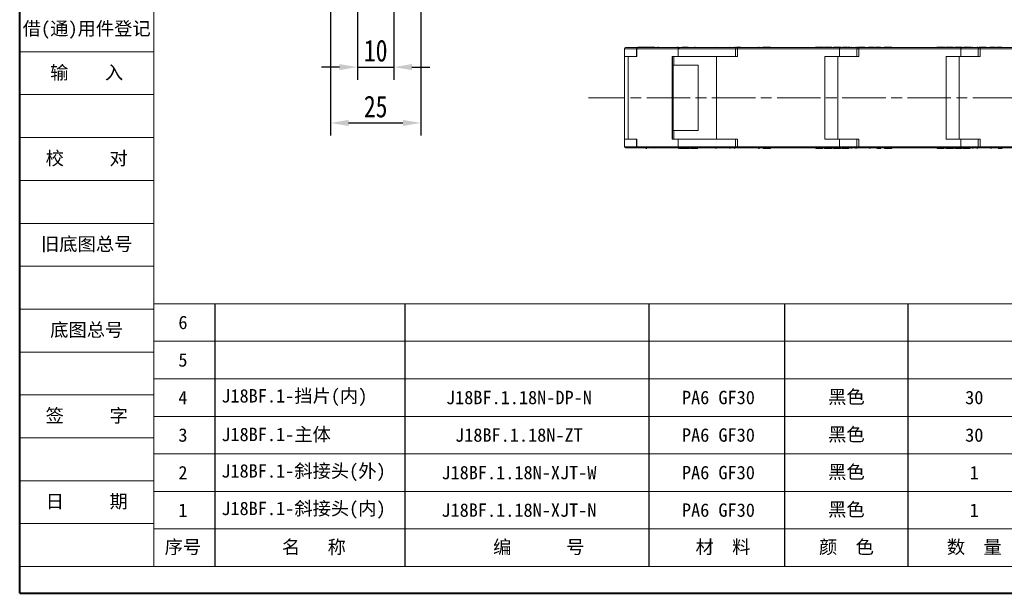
# Model space of a CAD drawing. Header units: millimetres. Extents: x 2978 to 3606, y -417 to 23.
# Tile 1 of 28: x 2978 to 3250, y -417 to -258. Entities that reach past the tile are written whole.
import ezdxf

# ---------------------------------------------------------------- set-up
doc = ezdxf.new("R2010")
doc.units = ezdxf.units.MM
doc.linetypes.add('ACAD_ISO08W100', pattern=[36, 24, -3, 6, -3])
doc.linetypes.add('CENTER', pattern=[0.6, 0.375, -0.075, 0.075, -0.075])
doc.layers.add('中心线', color=1, linetype='CENTER', lineweight=25)
doc.layers.add('标注线', color=7, linetype='Continuous', lineweight=15)
doc.styles.get("Standard").update_dxf_attribs({"font": '仿宋_GB2312.ttf', "width": 0.8})
doc.styles.add('样式 3.5', font='仿宋_GB2312.ttf')
doc.styles.add('样式 6', font='仿宋_GB2312.ttf')
doc.dimstyles.new('副本 ISO-25.1', dxfattribs={"dimtxt": 6, "dimasz": 5, "dimexe": 3.5, "dimexo": 0.625, "dimgap": 1.5, "dimtad": 1, "dimdsep": 46, "dimtxsty": 'Standard', "dimcen": 2.5, "dimadec": 0, "dimazin": 0, "dimtfac": 1, "dimtmove": 0, "dimatfit": 3, "dimfxl": 0, "dimarcsym": 0})

# ---------------------------------------------------------------- blocks, each defined once
blk = doc.blocks.new('*D210')
at = {"color": 0, "lineweight": -2}
for p, q in [((3064.22, -253.64), (3064.22, -290.41)), ((3089.22, -253.64), (3089.22, -290.41)), ((3069.22, -286.91), (3084.22, -286.91))]:
    blk.add_line(p, q, dxfattribs=at)
at = {"color": 0, "lineweight": 9}
for points in [[(3069.22, -286.07), (3069.22, -287.74), (3064.22, -286.91)], [(3084.22, -286.07), (3084.22, -287.74), (3089.22, -286.91)]]:
    blk.add_solid(points, dxfattribs=at)
at = {"layer": 'Defpoints', "color": 0, "lineweight": 9}
for p in [(3064.22, -253.02), (3089.22, -253.02), (3089.22, -286.91)]:
    blk.add_point(p, dxfattribs=at)
at = {"color": 0, "lineweight": 9, "insert": (3076.72, -282.41), "char_height": 6, "attachment_point": 5}
blk.add_mtext('25', dxfattribs=at)
blk = doc.blocks.new('*D216')
at = {"color": 0, "lineweight": -2}
for p, q in [((3071.72, -242.34), (3071.72, -274.98)), ((3081.72, -242.34), (3081.72, -274.98)), ((3066.72, -271.48), (3061.72, -271.48)), ((3071.72, -271.48), (3081.72, -271.48)), ((3086.72, -271.48), (3091.72, -271.48))]:
    blk.add_line(p, q, dxfattribs=at)
at = {"color": 0, "lineweight": 9}
for points in [[(3066.72, -270.65), (3066.72, -272.32), (3071.72, -271.48)], [(3086.72, -270.65), (3086.72, -272.32), (3081.72, -271.48)]]:
    blk.add_solid(points, dxfattribs=at)
at = {"layer": 'Defpoints', "color": 0, "lineweight": 9}
for p in [(3071.72, -241.72), (3081.72, -241.72), (3081.72, -271.48)]:
    blk.add_point(p, dxfattribs=at)
at = {"color": 0, "lineweight": 9, "insert": (3076.72, -266.98), "char_height": 6, "attachment_point": 5}
blk.add_mtext('10', dxfattribs=at)

msp = doc.modelspace()

# ---------------------------------------------------------------- linework, layer by layer
at = {"color": 7, "lineweight": 40}
for q in [(2978.429, 22.907), (3600.195, -416.77)]:
    msp.add_line((2978.429, -416.77), q, dxfattribs=at)
at = {"color": 7, "lineweight": 13}
for q in [(3015.439, 15.505), (3326.322, -409.368)]:
    msp.add_line((3015.439, -409.368), q, dxfattribs=at)
at = {"color": 7, "linetype": 'Continuous', "lineweight": 15}
for p, q in [((3145.432, -266.416), (3145.432, -268.541)), ((3148.77, -266.416), (3145.432, -266.416)), ((3149.148, -266.116), (3145.732, -266.116)), ((3148.77, -266.42), (3148.77, -268.591)), ((3148.814, -266.42), (3148.77, -266.42)), ((3148.814, -266.42), (3160.263, -266.419)), ((3148.814, -268.591), (3148.814, -266.42)), ((3148.941, -265.965), (3148.941, -266.116)), ((3149.091, -266.116), (3149.073, -266.116)), ((3160.539, -266.116), (3149.091, -266.116)), ((3149.148, -265.965), (3149.148, -266.116)), ((3150.496, -265.965), (3151.569, -265.965)), ((3151.569, -265.965), (3151.569, -266.116)), ((3151.569, -265.965), (3151.924, -265.965)), ((3151.924, -265.965), (3151.924, -266.116)), ((3151.924, -265.965), (3153.213, -265.965)), ((3153.213, -265.965), (3153.213, -266.116)), ((3153.213, -265.965), (3153.686, -265.965)), ((3153.775, -266.022), (3153.635, -266.116)), ((3154.551, -265.965), (3154.777, -265.965)), ((3159.997, -265.965), (3159.997, -266.116)), ((3160.262, -266.419), (3160.262, -268.541)), ((3160.301, -266.416), (3160.263, -266.419)), ((3176.11, -266.416), (3160.301, -266.416)), ((3160.569, -266.116), (3160.539, -266.116)), ((3176.413, -266.116), (3160.569, -266.116)), ((3161.334, -265.965), (3161.334, -266.116)), ((3161.334, -265.965), (3161.55, -265.965)), ((3161.55, -265.965), (3161.55, -266.116)), ((3161.55, -265.965), (3161.706, -265.965)), ((3161.706, -265.965), (3161.706, -266.116)), ((3161.706, -265.965), (3162.55, -265.965)), ((3162.55, -265.965), (3162.55, -266.116)), ((3162.55, -265.965), (3162.744, -265.965)), ((3162.744, -266.116), (3162.744, -265.965)), ((3162.744, -265.965), (3162.96, -265.965)), ((3162.96, -265.965), (3162.96, -266.116)), ((3164.755, -265.965), (3164.755, -266.116)), ((3164.755, -265.965), (3164.972, -265.965)), ((3164.972, -265.965), (3164.972, -266.116)), ((3170.815, -266.015), (3170.296, -266.116)), ((3176.11, -266.42), (3176.11, -268.591)), ((3176.612, -266.42), (3176.11, -266.42)), ((3176.612, -266.116), (3176.413, -266.116)), ((3176.612, -266.116), (3176.612, -266.42)), ((3204.759, -266.116), (3176.612, -266.116)), ((3176.612, -266.42), (3204.762, -266.419)), ((3176.612, -268.591), (3176.612, -266.42)), ((3182.636, -266.116), (3182.337, -266.012)), ((3182.485, -265.965), (3182.586, -265.965)), ((3183.577, -265.965), (3183.577, -266.116)), ((3183.872, -266.116), (3183.872, -265.965)), ((3185.765, -266.116), (3185.765, -265.965)), ((3198.157, -265.965), (3198.157, -266.116)), ((3198.442, -265.965), (3198.442, -266.116)), ((3199.627, -266.116), (3199.691, -266.116)), ((3200.344, -266.116), (3200.344, -265.965)), ((3200.652, -265.965), (3200.652, -266.116)), ((3200.652, -265.965), (3202.175, -265.965)), ((3202.175, -265.965), (3202.175, -266.116)), ((3202.175, -265.965), (3202.707, -265.965)), ((3202.707, -265.965), (3202.707, -266.116)), ((3203.091, -265.965), (3203.091, -266.116)), ((3203.091, -265.965), (3205.165, -265.965)), ((3204.759, -266.307), (3204.759, -266.116)), ((3204.833, -266.116), (3204.759, -266.116)), ((3204.759, -266.419), (3204.759, -268.541)), ((3204.847, -266.416), (3204.762, -266.419)), ((3204.839, -266.137), (3204.823, -266.118)), ((3209.817, -266.116), (3204.833, -266.116)), ((3204.838, -266.137), (3204.835, -266.123)), ((3209.61, -266.416), (3204.847, -266.416)), ((3205.165, -265.965), (3205.165, -266.116)), ((3205.643, -266.116), (3205.643, -265.965)), ((3205.643, -265.965), (3206.174, -265.965)), ((3206.174, -265.965), (3206.174, -266.116)), ((3206.945, -265.965), (3206.945, -266.116)), ((3207.072, -265.965), (3207.072, -266.116)), ((3207.072, -265.965), (3207.604, -265.965)), ((3207.604, -265.965), (3207.604, -266.116)), ((3209.61, -266.42), (3209.61, -268.591)), ((3210.112, -266.42), (3209.61, -266.42)), ((3210.112, -266.116), (3209.913, -266.116)), ((3210.112, -266.116), (3210.112, -266.42)), ((3238.259, -266.116), (3210.112, -266.116)), ((3210.112, -266.42), (3238.262, -266.419)), ((3210.112, -268.591), (3210.112, -266.42)), ((3212.788, -265.965), (3213.954, -265.965)), ((3213.625, -266.116), (3213.106, -266.015)), ((3213.954, -266.116), (3213.954, -265.965)), ((3213.954, -265.965), (3214.33, -265.965)), ((3214.33, -265.965), (3214.33, -266.116)), ((3214.714, -265.965), (3214.714, -266.116)), ((3214.714, -265.965), (3216.086, -265.965)), ((3217.077, -265.965), (3217.077, -266.116)), ((3217.372, -266.116), (3217.372, -265.965)), ((3219.265, -266.116), (3219.265, -265.965)), ((3231.657, -265.965), (3231.657, -266.116)), ((3231.942, -265.965), (3231.942, -266.116)), ((3233.127, -266.116), (3233.191, -266.116)), ((3233.844, -266.116), (3233.844, -265.965)), ((3234.152, -265.965), (3234.152, -266.116)), ((3234.152, -265.965), (3235.675, -265.965)), ((3235.675, -265.965), (3235.675, -266.116)), ((3235.675, -265.965), (3236.207, -265.965)), ((3236.207, -265.965), (3236.207, -266.116)), ((3236.591, -265.965), (3238.665, -265.965)), ((3236.591, -265.965), (3236.591, -266.116)), ((3238.259, -266.307), (3238.259, -266.116)), ((3238.333, -266.116), (3238.259, -266.116)), ((3238.259, -266.419), (3238.259, -268.541)), ((3238.347, -266.416), (3238.262, -266.419)), ((3238.339, -266.137), (3238.323, -266.118)), ((3243.399, -266.116), (3238.333, -266.116)), ((3238.338, -266.137), (3238.335, -266.123)), ((3243.11, -266.416), (3238.347, -266.416)), ((3238.665, -265.965), (3238.665, -266.116)), ((3239.143, -266.116), (3239.143, -265.965)), ((3239.143, -265.965), (3239.674, -265.965)), ((3239.674, -265.965), (3239.674, -266.116)), ((3240.445, -265.965), (3240.445, -266.116)), ((3240.572, -265.965), (3240.572, -266.116)), ((3240.572, -265.965), (3241.104, -265.965)), ((3241.104, -265.965), (3241.104, -266.116)), ((3243.11, -266.42), (3243.11, -268.591)), ((3243.612, -266.42), (3243.11, -266.42)), ((3243.612, -266.116), (3243.413, -266.116)), ((3243.612, -266.116), (3243.612, -266.42)), ((3271.759, -266.116), (3243.612, -266.116)), ((3243.612, -266.42), (3271.762, -266.419)), ((3243.612, -268.591), (3243.612, -266.42)), ((3246.288, -265.965), (3247.454, -265.965)), ((3247.125, -266.116), (3246.606, -266.015)), ((3247.454, -266.116), (3247.454, -265.965)), ((3247.454, -265.965), (3247.83, -265.965)), ((3247.83, -265.965), (3247.83, -266.116)), ((3248.214, -265.965), (3248.214, -266.116)), ((3248.214, -265.965), (3249.586, -265.965)), ((3145.432, -268.541), (3148.77, -268.541)), ((3145.44, -268.591), (3145.44, -279.966)), ((3145.44, -268.591), (3146.456, -268.591)), ((3146.456, -279.966), (3146.456, -268.591)), ((3146.456, -268.591), (3148.814, -268.591)), ((3158.628, -268.541), (3158.628, -279.966)), ((3160.262, -268.541), (3158.628, -268.541)), ((3158.658, -279.966), (3158.658, -268.541)), ((3159.066, -268.591), (3159.066, -270.966)), ((3159.066, -268.591), (3170.815, -268.591)), ((3160.262, -268.541), (3176.11, -268.541)), ((3166.849, -268.541), (3166.849, -268.591)), ((3170.815, -279.966), (3170.815, -268.591)), ((3170.815, -268.591), (3176.612, -268.591)), ((3174.782, -268.591), (3174.782, -268.541)), ((3200.742, -268.541), (3200.742, -279.966)), ((3204.759, -268.541), (3200.742, -268.541)), ((3200.742, -268.591), (3204.315, -268.591)), ((3204.315, -279.966), (3204.315, -268.591)), ((3204.315, -268.591), (3210.112, -268.591)), ((3204.759, -268.541), (3209.61, -268.541)), ((3208.282, -268.591), (3208.282, -268.541)), ((3209.139, -268.541), (3209.139, -268.591)), ((3234.104, -268.591), (3237.815, -268.591)), ((3234.242, -268.541), (3234.242, -279.966)), ((3238.259, -268.541), (3234.242, -268.541)), ((3237.815, -279.966), (3237.815, -268.591)), ((3237.815, -268.591), (3243.612, -268.591)), ((3238.259, -268.541), (3243.11, -268.541)), ((3241.782, -268.591), (3241.782, -268.541)), ((3242.639, -268.541), (3242.639, -268.591)), ((3159.066, -270.966), (3158.822, -270.966)), ((3158.822, -270.966), (3158.822, -279.966)), ((3159.066, -270.966), (3165.8, -270.966)), ((3165.8, -270.966), (3165.8, -279.966)), ((3145.44, -279.966), (3145.44, -291.341)), ((3146.456, -291.341), (3146.456, -279.966)), ((3158.628, -279.966), (3158.628, -291.391)), ((3158.658, -291.391), (3158.658, -279.966)), ((3158.822, -279.966), (3158.822, -288.966)), ((3165.8, -279.966), (3165.8, -288.966)), ((3170.815, -291.341), (3170.815, -279.966)), ((3200.742, -279.966), (3200.742, -291.391)), ((3204.315, -291.341), (3204.315, -279.966)), ((3234.242, -279.966), (3234.242, -291.391)), ((3237.815, -291.341), (3237.815, -279.966)), ((3158.822, -288.966), (3159.066, -288.966)), ((3159.066, -288.966), (3159.066, -291.341)), ((3165.8, -288.966), (3159.066, -288.966)), ((3145.432, -291.391), (3145.432, -293.515)), ((3148.77, -291.391), (3145.432, -291.391)), ((3145.432, -293.515), (3148.77, -293.515)), ((3145.44, -291.341), (3146.456, -291.341)), ((3148.814, -291.341), (3146.456, -291.341)), ((3148.77, -291.341), (3148.77, -293.512)), ((3148.77, -293.512), (3148.814, -293.512)), ((3148.814, -293.512), (3148.814, -291.341)), ((3160.26, -293.512), (3148.814, -293.512)), ((3158.628, -291.391), (3160.26, -291.391)), ((3159.066, -291.341), (3170.815, -291.341)), ((3160.26, -291.391), (3160.26, -293.512)), ((3160.265, -291.391), (3160.26, -291.391)), ((3160.282, -293.624), (3160.26, -293.512)), ((3160.26, -293.512), (3160.265, -293.512)), ((3160.265, -293.512), (3160.265, -291.391)), ((3176.218, -291.391), (3160.265, -291.391)), ((3160.267, -293.514), (3160.301, -293.515)), ((3160.301, -293.515), (3176.11, -293.515)), ((3166.849, -291.341), (3166.849, -291.391)), ((3176.612, -291.341), (3170.815, -291.341)), ((3174.782, -291.391), (3174.782, -291.341)), ((3176.11, -291.341), (3176.11, -293.512)), ((3176.11, -293.512), (3176.612, -293.512)), ((3176.612, -293.512), (3176.612, -291.341)), ((3176.612, -293.512), (3176.612, -293.815)), ((3204.754, -293.512), (3176.612, -293.512)), ((3200.742, -291.341), (3204.315, -291.341)), ((3200.742, -291.391), (3204.754, -291.391)), ((3210.112, -291.341), (3204.315, -291.341)), ((3204.754, -291.391), (3204.754, -293.512)), ((3204.765, -291.391), (3204.754, -291.391)), ((3204.759, -293.624), (3204.754, -293.512)), ((3204.754, -293.512), (3204.765, -293.512)), ((3204.765, -293.512), (3204.765, -291.391)), ((3209.61, -291.391), (3204.765, -291.391)), ((3204.771, -293.514), (3204.847, -293.515)), ((3204.847, -293.515), (3209.61, -293.515)), ((3208.282, -291.391), (3208.282, -291.341)), ((3209.139, -291.341), (3209.139, -291.391)), ((3209.61, -291.341), (3209.61, -293.512)), ((3209.61, -293.512), (3210.112, -293.512)), ((3210.112, -293.512), (3210.112, -291.341)), ((3210.112, -293.512), (3210.112, -293.815)), ((3238.254, -293.512), (3210.112, -293.512)), ((3234.104, -291.341), (3237.815, -291.341)), ((3234.242, -291.391), (3238.254, -291.391)), ((3243.612, -291.341), (3237.815, -291.341)), ((3238.254, -291.391), (3238.254, -293.512)), ((3238.265, -291.391), (3238.254, -291.391)), ((3238.259, -293.624), (3238.254, -293.512)), ((3238.254, -293.512), (3238.265, -293.512)), ((3238.265, -293.512), (3238.265, -291.391)), ((3243.11, -291.391), (3238.265, -291.391)), ((3238.271, -293.514), (3238.347, -293.515)), ((3238.347, -293.515), (3243.11, -293.515)), ((3241.782, -291.391), (3241.782, -291.341)), ((3242.639, -291.341), (3242.639, -291.391)), ((3243.11, -291.341), (3243.11, -293.512)), ((3243.11, -293.512), (3243.612, -293.512)), ((3243.612, -293.512), (3243.612, -291.341)), ((3243.612, -293.512), (3243.612, -293.815)), ((3271.754, -293.512), (3243.612, -293.512)), ((3149.073, -293.815), (3149.091, -293.815)), ((3149.091, -293.815), (3160.539, -293.815)), ((3151.566, -293.967), (3151.298, -293.967)), ((3153.635, -293.815), (3153.775, -293.91)), ((3160.305, -293.967), (3160.305, -293.815)), ((3160.522, -293.967), (3160.305, -293.967)), ((3160.522, -293.815), (3160.522, -293.967)), ((3160.539, -293.815), (3160.569, -293.815)), ((3166.773, -293.815), (3160.569, -293.815)), ((3160.716, -293.967), (3160.716, -293.815)), ((3161.559, -293.967), (3160.716, -293.967)), ((3161.559, -293.967), (3161.559, -293.815)), ((3161.559, -293.967), (3161.716, -293.967)), ((3161.716, -293.967), (3161.716, -293.815)), ((3161.932, -293.967), (3161.716, -293.967)), ((3161.932, -293.967), (3161.932, -293.815)), ((3163.391, -293.967), (3161.932, -293.967)), ((3163.436, -293.967), (3163.436, -293.815)), ((3163.708, -293.967), (3163.708, -293.815)), ((3165.252, -293.815), (3165.26, -293.815)), ((3170.296, -293.815), (3170.815, -293.916)), ((3176.413, -293.815), (3176.612, -293.815)), ((3176.612, -293.815), (3204.759, -293.815)), ((3182.337, -293.92), (3182.636, -293.815)), ((3182.733, -293.967), (3182.485, -293.967)), ((3183.743, -293.815), (3183.743, -293.967)), ((3185.704, -293.967), (3185.704, -293.815)), ((3198.217, -293.967), (3198.217, -293.815)), ((3198.749, -293.967), (3198.217, -293.967)), ((3198.749, -293.967), (3198.749, -293.815)), ((3198.876, -293.967), (3198.876, -293.815)), ((3199.647, -293.967), (3199.647, -293.815)), ((3200.178, -293.967), (3199.647, -293.967)), ((3200.178, -293.815), (3200.178, -293.967)), ((3200.656, -293.967), (3200.656, -293.815)), ((3202.73, -293.967), (3200.656, -293.967)), ((3202.73, -293.967), (3202.73, -293.815)), ((3203.114, -293.967), (3203.114, -293.815)), ((3203.646, -293.967), (3203.114, -293.967)), ((3203.646, -293.967), (3203.646, -293.815)), ((3205.169, -293.967), (3203.646, -293.967)), ((3204.759, -293.815), (3204.759, -293.624)), ((3204.759, -293.815), (3204.833, -293.815)), ((3204.824, -293.814), (3204.838, -293.795)), ((3209.913, -293.815), (3204.833, -293.815)), ((3204.835, -293.809), (3204.838, -293.794)), ((3205.169, -293.967), (3205.169, -293.815)), ((3205.772, -293.815), (3205.772, -293.967)), ((3207.379, -293.967), (3207.379, -293.815)), ((3209.913, -293.815), (3210.112, -293.815)), ((3210.112, -293.815), (3238.259, -293.815)), ((3213.106, -293.916), (3213.625, -293.815)), ((3216.233, -293.967), (3215.067, -293.967)), ((3217.243, -293.815), (3217.243, -293.967)), ((3219.204, -293.967), (3219.204, -293.815)), ((3231.717, -293.967), (3231.717, -293.815)), ((3232.249, -293.967), (3231.717, -293.967)), ((3232.249, -293.967), (3232.249, -293.815)), ((3232.376, -293.967), (3232.376, -293.815)), ((3233.147, -293.967), (3233.147, -293.815)), ((3233.678, -293.967), (3233.147, -293.967)), ((3233.678, -293.815), (3233.678, -293.967)), ((3234.156, -293.967), (3234.156, -293.815)), ((3236.23, -293.967), (3234.156, -293.967)), ((3236.23, -293.967), (3236.23, -293.815)), ((3236.614, -293.967), (3236.614, -293.815)), ((3237.146, -293.967), (3236.614, -293.967)), ((3237.146, -293.967), (3237.146, -293.815)), ((3238.669, -293.967), (3237.146, -293.967)), ((3238.259, -293.815), (3238.259, -293.624)), ((3238.259, -293.815), (3238.333, -293.815)), ((3238.324, -293.814), (3238.338, -293.795)), ((3243.413, -293.815), (3238.333, -293.815)), ((3238.335, -293.809), (3238.338, -293.794)), ((3238.669, -293.967), (3238.669, -293.815)), ((3239.272, -293.815), (3239.272, -293.967)), ((3240.879, -293.967), (3240.879, -293.815)), ((3243.413, -293.815), (3243.612, -293.815)), ((3243.612, -293.815), (3271.759, -293.815)), ((3246.606, -293.916), (3247.125, -293.815)), ((3249.733, -293.967), (3248.567, -293.967))]:
    msp.add_line(p, q, dxfattribs=at)
at = {"color": 7, "lineweight": 15}
for p, q in [((2978.429, -267.25), (3015.439, -267.25)), ((2978.429, -279.093), (3015.439, -279.093)), ((2978.429, -290.937), (3015.439, -290.937)), ((2978.429, -302.78), (3015.439, -302.78)), ((2978.429, -314.623), (3015.439, -314.623)), ((2978.429, -326.466), (3015.439, -326.466)), ((3015.439, -336.829), (3261.162, -336.829)), ((2978.429, -338.309), (3015.439, -338.309)), ((3015.439, -347.192), (3261.162, -347.192)), ((2978.429, -350.152), (3015.439, -350.152)), ((3015.439, -357.554), (3261.162, -357.554)), ((2978.429, -361.996), (3015.439, -361.996)), ((3015.439, -367.917), (3261.162, -367.917)), ((2978.429, -373.839), (3015.439, -373.839)), ((3015.439, -378.28), (3261.162, -378.28)), ((2978.429, -385.682), (3015.439, -385.682)), ((3015.439, -388.643), (3261.162, -388.643)), ((2978.429, -397.525), (3015.439, -397.525)), ((3015.439, -399.005), (3326.322, -399.005)), ((2978.429, -409.368), (3015.439, -409.368))]:
    msp.add_line(p, q, dxfattribs=at)
at = {"color": 7}
for p, q in [((3032.294, -336.829), (3032.294, -409.368)), ((3084.748, -336.829), (3084.748, -409.368)), ((3152.222, -409.368), (3152.222, -336.829)), ((3189.663, -409.368), (3189.663, -336.829)), ((3223.721, -409.368), (3223.721, -336.829))]:
    msp.add_line(p, q, dxfattribs=at)
at = {"color": 7, "linetype": 'Continuous', "lineweight": 15, "flags": 128}
msp.add_lwpolyline([(3178.279, -265.965), (3178.279, -265.965)], dxfattribs=at)
at = {"color": 7, "linetype": 'Continuous', "lineweight": 15}
for centre, radius, start, end in [((3145.732, -266.416), 0.3, 90, 180), ((3149.073, -266.42), 0.303, 90, 180), ((3149.104, -266.407), 0.291, 92.70384, 182.46993), ((3160.546, -266.395), 0.279, 91.4848, 161.69305), ((3176.413, -266.42), 0.303, 90, 180), ((3209.913, -266.42), 0.303, 90, 180), ((3243.413, -266.42), 0.303, 90, 180), ((3145.732, -293.515), 0.3, 180, 270), ((3149.073, -293.512), 0.303, 180, 270), ((3149.104, -293.525), 0.291, 177.53007, 267.29616), ((3160.588, -293.528), 0.321, 177.4142, 197.483), ((3176.413, -293.512), 0.303, 180, 270), ((3197.502, -292.808), 7.303, 353.58426, 354.45965), ((3209.913, -293.512), 0.303, 180, 270), ((3231.002, -292.808), 7.303, 353.58426, 354.45965), ((3243.413, -293.512), 0.303, 180, 270), ((3160.546, -293.537), 0.279, 198.30694, 268.51529)]:
    msp.add_arc(centre, radius, start, end, dxfattribs=at)
for points, knots in [([(3149.148, -265.965), (3149.221, -265.965), (3149.369, -265.965), (3149.608, -265.965), (3149.858, -265.965), (3150.117, -265.965), (3150.427, -265.965), (3150.708, -265.965), (3150.879, -265.965), (3150.942, -265.965), (3150.928, -265.965), (3150.927, -265.965)], [0, 0, 0, 0, 0.121581, 0.2444058, 0.3329263, 0.4215322, 0.5561366, 0.7442558, 0.8906941, 0.9954985, 1, 1, 1, 1]), ([(3160.006, -265.965), (3160.01, -265.965), (3160.022, -265.965), (3160.126, -265.965), (3160.259, -265.965), (3160.282, -265.965)], [0, 0, 0, 0, 0.2743737, 0.87549, 1, 1, 1, 1]), ([(3160.263, -266.419), (3160.264, -266.403), (3160.267, -266.365), (3160.276, -266.329), (3160.282, -266.307)], [0, 0, 0, 0, 0.4174922, 1, 1, 1, 1]), ([(3160.569, -266.116), (3160.569, -266.116), (3160.569, -266.116), (3160.568, -266.116), (3160.564, -266.116), (3160.55, -266.117), (3160.518, -266.119), (3160.462, -266.132), (3160.385, -266.17), (3160.324, -266.226), (3160.295, -266.278), (3160.286, -266.298), (3160.283, -266.305), (3160.282, -266.307)], [0, 0, 0, 0, 0.0003039, 0.0025681, 0.0087436, 0.031923, 0.12189, 0.2730735, 0.5000954, 0.8171581, 0.9381522, 0.9785625, 1, 1, 1, 1]), ([(3160.301, -266.416), (3160.305, -266.379), (3160.31, -266.321), (3160.344, -266.251), (3160.378, -266.203), (3160.421, -266.164), (3160.484, -266.127), (3160.536, -266.12), (3160.569, -266.116)], [0, 0, 0, 0, 0.2394944, 0.3684107, 0.5000555, 0.6316921, 0.760585, 1, 1, 1, 1]), ([(3174.703, -266.116), (3174.68, -266.094), (3174.638, -266.054), (3174.558, -266.022), (3174.506, -266.018), (3174.479, -266.015)], [0, 0, 0, 0, 0.3844008, 0.674514, 1, 1, 1, 1]), ([(3175.946, -266.015), (3175.903, -266.019), (3175.847, -266.024), (3175.78, -266.062), (3175.743, -266.087), (3175.729, -266.106), (3175.722, -266.116)], [0, 0, 0, 0, 0.5925084, 0.7690769, 0.88224, 1, 1, 1, 1]), ([(3176.317, -265.965), (3176.315, -265.965), (3176.311, -265.965), (3176.36, -265.965), (3176.49, -265.965), (3176.696, -265.965), (3177.007, -265.965), (3177.264, -265.965), (3177.408, -265.965)], [0, 0, 0, 0, 0.1671094, 0.3359284, 0.4575971, 0.5793831, 0.7643927, 1, 1, 1, 1]), ([(3183.599, -265.965), (3183.597, -265.965), (3183.592, -265.965), (3183.703, -265.965), (3183.825, -265.965), (3183.872, -265.965)], [0, 0, 0, 0, 0.4517384, 0.7917478, 1, 1, 1, 1]), ([(3183.872, -265.965), (3183.949, -265.965), (3184.102, -265.965), (3184.457, -265.965), (3184.837, -265.965), (3185.215, -265.965), (3185.485, -265.965), (3185.64, -265.965), (3185.717, -265.965), (3185.761, -265.965), (3185.771, -265.965), (3185.738, -265.965), (3185.651, -265.965), (3185.528, -265.965), (3185.479, -265.965)], [0, 0, 0, 0, 0.0777255, 0.155352, 0.2765945, 0.3622698, 0.4485218, 0.5255911, 0.5864532, 0.6488305, 0.7458294, 0.8445582, 0.9391331, 1, 1, 1, 1]), ([(3198.16, -265.965), (3198.159, -265.965), (3198.152, -265.965), (3198.185, -265.965), (3198.27, -265.965), (3198.393, -265.965), (3198.442, -265.965)], [0, 0, 0, 0, 0.0731097, 0.4331465, 0.7780351, 1, 1, 1, 1]), ([(3198.442, -265.965), (3198.518, -265.965), (3198.671, -265.965), (3199.028, -265.965), (3199.414, -265.965), (3199.801, -265.965), (3200.078, -265.965), (3200.273, -265.965), (3200.361, -265.965), (3200.345, -265.965), (3200.219, -265.965), (3200.096, -265.965), (3200.049, -265.965)], [0, 0, 0, 0, 0.0771763, 0.1541796, 0.2778011, 0.3661907, 0.4551459, 0.5335438, 0.6591649, 0.8480782, 0.9422939, 1, 1, 1, 1]), ([(3204.833, -266.116), (3204.833, -266.116), (3204.833, -266.116), (3204.833, -266.116), (3204.832, -266.116), (3204.828, -266.117), (3204.82, -266.119), (3204.806, -266.132), (3204.786, -266.17), (3204.771, -266.226), (3204.763, -266.278), (3204.76, -266.298), (3204.76, -266.305), (3204.759, -266.307)], [0, 0, 0, 0, 0.0003039, 0.0025681, 0.0087436, 0.031923, 0.12189, 0.2730735, 0.5000954, 0.8171581, 0.9381522, 0.9785625, 1, 1, 1, 1]), ([(3204.762, -266.419), (3204.763, -266.403), (3204.765, -266.365), (3204.762, -266.329), (3204.759, -266.307)], [0, 0, 0, 0, 0.4174922, 1, 1, 1, 1]), ([(3204.847, -266.416), (3204.847, -266.379), (3204.847, -266.321), (3204.845, -266.251), (3204.843, -266.203), (3204.841, -266.163), (3204.839, -266.146), (3204.838, -266.137)], [0, 0, 0, 0, 0.3148818, 0.4843781, 0.6574617, 0.8305346, 1, 1, 1, 1]), ([(3206.176, -265.965), (3206.175, -265.965), (3206.173, -265.965), (3206.196, -265.965), (3206.242, -265.965), (3206.325, -265.965), (3206.459, -265.965), (3206.625, -265.965), (3206.807, -265.965), (3206.899, -265.965), (3206.945, -265.965)], [0, 0, 0, 0, 0.1409395, 0.2646724, 0.3666082, 0.4482362, 0.5543064, 0.7279958, 0.8636308, 1, 1, 1, 1]), ([(3208.203, -266.116), (3208.18, -266.094), (3208.138, -266.054), (3208.058, -266.022), (3208.006, -266.018), (3207.979, -266.015)], [0, 0, 0, 0, 0.3844008, 0.674514, 1, 1, 1, 1]), ([(3209.442, -266.015), (3209.419, -266.017), (3209.375, -266.02), (3209.308, -266.045), (3209.253, -266.075), (3209.229, -266.107), (3209.222, -266.116)], [0, 0, 0, 0, 0.2816795, 0.5233129, 0.8524662, 1, 1, 1, 1]), ([(3209.817, -265.965), (3209.815, -265.965), (3209.811, -265.965), (3209.86, -265.965), (3209.99, -265.965), (3210.196, -265.965), (3210.52, -265.965), (3210.916, -265.965), (3211.277, -265.965), (3211.525, -265.965), (3211.687, -265.965), (3211.763, -265.965), (3211.782, -265.965), (3211.777, -265.965), (3211.78, -265.965), (3211.779, -265.965), (3211.779, -265.965)], [0, 0, 0, 0, 0.0609658, 0.1225554, 0.1669432, 0.2113739, 0.2788702, 0.3732011, 0.4466314, 0.4991848, 0.5440103, 0.5992543, 0.6439555, 0.6892613, 0.7798958, 1, 1, 1, 1]), ([(3217.099, -265.965), (3217.097, -265.965), (3217.092, -265.965), (3217.203, -265.965), (3217.325, -265.965), (3217.372, -265.965)], [0, 0, 0, 0, 0.4517384, 0.7917478, 1, 1, 1, 1]), ([(3217.372, -265.965), (3217.449, -265.965), (3217.602, -265.965), (3217.957, -265.965), (3218.337, -265.965), (3218.715, -265.965), (3218.985, -265.965), (3219.14, -265.965), (3219.217, -265.965), (3219.261, -265.965), (3219.271, -265.965), (3219.238, -265.965), (3219.151, -265.965), (3219.028, -265.965), (3218.979, -265.965)], [0, 0, 0, 0, 0.0777255, 0.155352, 0.2765945, 0.3622698, 0.4485218, 0.5255911, 0.5864532, 0.6488305, 0.7458294, 0.8445582, 0.9391331, 1, 1, 1, 1]), ([(3231.66, -265.965), (3231.659, -265.965), (3231.652, -265.965), (3231.685, -265.965), (3231.77, -265.965), (3231.893, -265.965), (3231.942, -265.965)], [0, 0, 0, 0, 0.0731097, 0.4331465, 0.7780351, 1, 1, 1, 1]), ([(3231.942, -265.965), (3232.018, -265.965), (3232.171, -265.965), (3232.528, -265.965), (3232.914, -265.965), (3233.301, -265.965), (3233.578, -265.965), (3233.773, -265.965), (3233.861, -265.965), (3233.845, -265.965), (3233.719, -265.965), (3233.596, -265.965), (3233.549, -265.965)], [0, 0, 0, 0, 0.0771763, 0.1541796, 0.2778011, 0.3661907, 0.4551459, 0.5335438, 0.6591649, 0.8480782, 0.9422939, 1, 1, 1, 1]), ([(3238.333, -266.116), (3238.333, -266.116), (3238.333, -266.116), (3238.333, -266.116), (3238.332, -266.116), (3238.328, -266.117), (3238.32, -266.119), (3238.306, -266.132), (3238.286, -266.17), (3238.271, -266.226), (3238.263, -266.278), (3238.26, -266.298), (3238.26, -266.305), (3238.259, -266.307)], [0, 0, 0, 0, 0.0003039, 0.0025681, 0.0087436, 0.031923, 0.12189, 0.2730735, 0.5000954, 0.8171581, 0.9381522, 0.9785625, 1, 1, 1, 1]), ([(3238.262, -266.419), (3238.263, -266.403), (3238.265, -266.365), (3238.262, -266.329), (3238.259, -266.307)], [0, 0, 0, 0, 0.4174922, 1, 1, 1, 1]), ([(3238.347, -266.416), (3238.347, -266.379), (3238.347, -266.321), (3238.345, -266.251), (3238.343, -266.203), (3238.341, -266.163), (3238.339, -266.146), (3238.338, -266.137)], [0, 0, 0, 0, 0.3148818, 0.4843781, 0.6574617, 0.8305346, 1, 1, 1, 1]), ([(3239.676, -265.965), (3239.675, -265.965), (3239.673, -265.965), (3239.696, -265.965), (3239.742, -265.965), (3239.825, -265.965), (3239.959, -265.965), (3240.125, -265.965), (3240.307, -265.965), (3240.399, -265.965), (3240.445, -265.965)], [0, 0, 0, 0, 0.1409395, 0.2646724, 0.3666082, 0.4482362, 0.5543064, 0.7279958, 0.8636308, 1, 1, 1, 1]), ([(3241.703, -266.116), (3241.68, -266.094), (3241.638, -266.054), (3241.558, -266.022), (3241.506, -266.018), (3241.479, -266.015)], [0, 0, 0, 0, 0.3844008, 0.674514, 1, 1, 1, 1]), ([(3242.942, -266.015), (3242.919, -266.017), (3242.875, -266.02), (3242.808, -266.045), (3242.753, -266.075), (3242.729, -266.107), (3242.722, -266.116)], [0, 0, 0, 0, 0.2816795, 0.5233129, 0.8524662, 1, 1, 1, 1]), ([(3243.317, -265.965), (3243.315, -265.965), (3243.311, -265.965), (3243.36, -265.965), (3243.49, -265.965), (3243.696, -265.965), (3244.02, -265.965), (3244.416, -265.965), (3244.777, -265.965), (3245.025, -265.965), (3245.187, -265.965), (3245.263, -265.965), (3245.282, -265.965), (3245.277, -265.965), (3245.28, -265.965), (3245.279, -265.965), (3245.279, -265.965)], [0, 0, 0, 0, 0.0609658, 0.1225554, 0.1669432, 0.2113739, 0.2788702, 0.3732011, 0.4466314, 0.4991848, 0.5440103, 0.5992543, 0.6439555, 0.6892613, 0.7798958, 1, 1, 1, 1]), ([(3160.569, -293.815), (3160.536, -293.811), (3160.484, -293.805), (3160.421, -293.768), (3160.378, -293.729), (3160.344, -293.681), (3160.31, -293.611), (3160.305, -293.553), (3160.301, -293.515)], [0, 0, 0, 0, 0.2394117, 0.36830403, 0.49994081, 0.63158625, 0.76050349, 1, 1, 1, 1]), ([(3204.838, -293.794), (3204.839, -293.786), (3204.841, -293.769), (3204.843, -293.729), (3204.845, -293.681), (3204.847, -293.611), (3204.847, -293.553), (3204.847, -293.515)], [0, 0, 0, 0, 0.169464, 0.3425363, 0.51562, 0.6851168, 1, 1, 1, 1]), ([(3238.338, -293.794), (3238.339, -293.786), (3238.341, -293.769), (3238.343, -293.729), (3238.345, -293.681), (3238.347, -293.611), (3238.347, -293.553), (3238.347, -293.515)], [0, 0, 0, 0, 0.169464, 0.3425363, 0.51562, 0.6851168, 1, 1, 1, 1]), ([(3148.907, -293.815), (3148.58, -293.815), (3147.436, -293.815), (3146.234, -293.815), (3145.91, -293.815), (3145.751, -293.815)], [0, 0, 0, 0, 0.1692605, 0.5933714, 1, 1, 1, 1]), ([(3160.569, -293.815), (3160.54, -293.813), (3160.479, -293.808), (3160.396, -293.768), (3160.324, -293.707), (3160.296, -293.652), (3160.282, -293.624)], [0, 0, 0, 0, 0.24469448, 0.49996689, 0.74568996, 1, 1, 1, 1]), ([(3165.204, -293.967), (3165.278, -293.967), (3165.47, -293.967), (3165.627, -293.967), (3165.687, -293.967), (3165.612, -293.967), (3165.439, -293.967), (3165.238, -293.967), (3164.994, -293.967), (3164.686, -293.967), (3164.326, -293.967), (3163.987, -293.967), (3163.786, -293.967), (3163.708, -293.967)], [0, 0, 0, 0, 0.0841686, 0.2156288, 0.3085246, 0.4020455, 0.4856099, 0.5516012, 0.6192353, 0.724409, 0.8314582, 0.9340035, 1, 1, 1, 1]), ([(3176.218, -293.815), (3175.254, -293.815), (3173.262, -293.815), (3169.929, -293.815), (3167.81, -293.815), (3166.773, -293.815)], [0, 0, 0, 0, 0.3241542, 0.6691885, 1, 1, 1, 1]), ([(3174.479, -293.916), (3174.503, -293.915), (3174.546, -293.912), (3174.614, -293.888), (3174.685, -293.843), (3174.741, -293.774), (3174.776, -293.693), (3174.78, -293.641), (3174.782, -293.613)], [0, 0, 0, 0, 0.148754, 0.27635979, 0.4501845, 0.67206368, 0.82660472, 1, 1, 1, 1]), ([(3175.717, -293.815), (3175.725, -293.825), (3175.749, -293.85), (3175.797, -293.882), (3175.866, -293.911), (3175.918, -293.915), (3175.946, -293.916)], [0, 0, 0, 0, 0.1327647, 0.3598072, 0.6523591, 1, 1, 1, 1]), ([(3185.704, -293.967), (3185.706, -293.967), (3185.711, -293.967), (3185.661, -293.967), (3185.532, -293.967), (3185.325, -293.967), (3185.002, -293.967), (3184.605, -293.967), (3184.244, -293.967), (3183.996, -293.967), (3183.834, -293.967), (3183.758, -293.967), (3183.739, -293.967), (3183.745, -293.967), (3183.741, -293.967), (3183.742, -293.967), (3183.743, -293.967)], [0, 0, 0, 0, 0.0609658, 0.1225554, 0.1669432, 0.2113739, 0.2788702, 0.3732011, 0.4466314, 0.4991848, 0.5440103, 0.5992543, 0.6439555, 0.6892613, 0.7798958, 1, 1, 1, 1]), ([(3198.876, -293.967), (3198.857, -293.967), (3198.811, -293.967), (3198.759, -293.967), (3198.745, -293.967), (3198.747, -293.967), (3198.749, -293.967)], [0, 0, 0, 0, 0.120772, 0.2994165, 0.6037382, 1, 1, 1, 1]), ([(3199.645, -293.967), (3199.646, -293.967), (3199.648, -293.967), (3199.625, -293.967), (3199.579, -293.967), (3199.496, -293.967), (3199.362, -293.967), (3199.196, -293.967), (3199.014, -293.967), (3198.922, -293.967), (3198.876, -293.967)], [0, 0, 0, 0, 0.1409395, 0.2646724, 0.3666082, 0.4482362, 0.5543064, 0.7279958, 0.8636308, 1, 1, 1, 1]), ([(3204.833, -293.815), (3204.826, -293.813), (3204.811, -293.808), (3204.789, -293.768), (3204.77, -293.707), (3204.763, -293.652), (3204.759, -293.624)], [0, 0, 0, 0, 0.2446945, 0.4999669, 0.74569, 1, 1, 1, 1]), ([(3207.379, -293.967), (3207.303, -293.967), (3207.15, -293.967), (3206.793, -293.967), (3206.407, -293.967), (3206.02, -293.967), (3205.743, -293.967), (3205.59, -293.967), (3205.517, -293.967), (3205.478, -293.967), (3205.472, -293.967), (3205.509, -293.967), (3205.602, -293.967), (3205.725, -293.967), (3205.772, -293.967)], [0, 0, 0, 0, 0.0771182, 0.1540637, 0.2775921, 0.3659153, 0.4548035, 0.5331425, 0.5953066, 0.659002, 0.7527697, 0.8481925, 0.9423373, 1, 1, 1, 1]), ([(3207.979, -293.916), (3208.003, -293.915), (3208.047, -293.912), (3208.114, -293.887), (3208.168, -293.857), (3208.192, -293.825), (3208.199, -293.815)], [0, 0, 0, 0, 0.2816795, 0.5233129, 0.8524662, 1, 1, 1, 1]), ([(3209.218, -293.815), (3209.241, -293.838), (3209.283, -293.877), (3209.363, -293.91), (3209.415, -293.914), (3209.442, -293.916)], [0, 0, 0, 0, 0.3844008, 0.674514, 1, 1, 1, 1]), ([(3219.204, -293.967), (3219.206, -293.967), (3219.211, -293.967), (3219.161, -293.967), (3219.032, -293.967), (3218.825, -293.967), (3218.502, -293.967), (3218.105, -293.967), (3217.744, -293.967), (3217.496, -293.967), (3217.334, -293.967), (3217.258, -293.967), (3217.239, -293.967), (3217.245, -293.967), (3217.241, -293.967), (3217.242, -293.967), (3217.243, -293.967)], [0, 0, 0, 0, 0.0609658, 0.1225554, 0.1669432, 0.2113739, 0.2788702, 0.3732011, 0.4466314, 0.4991848, 0.5440103, 0.5992543, 0.6439555, 0.6892613, 0.7798958, 1, 1, 1, 1]), ([(3232.376, -293.967), (3232.357, -293.967), (3232.311, -293.967), (3232.259, -293.967), (3232.245, -293.967), (3232.247, -293.967), (3232.249, -293.967)], [0, 0, 0, 0, 0.120772, 0.2994165, 0.6037382, 1, 1, 1, 1]), ([(3233.145, -293.967), (3233.146, -293.967), (3233.148, -293.967), (3233.125, -293.967), (3233.079, -293.967), (3232.996, -293.967), (3232.862, -293.967), (3232.696, -293.967), (3232.514, -293.967), (3232.422, -293.967), (3232.376, -293.967)], [0, 0, 0, 0, 0.1409395, 0.2646724, 0.3666082, 0.4482362, 0.5543064, 0.7279958, 0.8636308, 1, 1, 1, 1]), ([(3238.333, -293.815), (3238.326, -293.813), (3238.311, -293.808), (3238.289, -293.768), (3238.27, -293.707), (3238.263, -293.652), (3238.259, -293.624)], [0, 0, 0, 0, 0.2446945, 0.4999669, 0.74569, 1, 1, 1, 1]), ([(3240.879, -293.967), (3240.803, -293.967), (3240.65, -293.967), (3240.293, -293.967), (3239.907, -293.967), (3239.52, -293.967), (3239.243, -293.967), (3239.09, -293.967), (3239.017, -293.967), (3238.978, -293.967), (3238.972, -293.967), (3239.009, -293.967), (3239.102, -293.967), (3239.225, -293.967), (3239.272, -293.967)], [0, 0, 0, 0, 0.0771182, 0.1540637, 0.2775921, 0.3659153, 0.4548035, 0.5331425, 0.5953066, 0.659002, 0.7527697, 0.8481925, 0.9423373, 1, 1, 1, 1]), ([(3241.479, -293.916), (3241.503, -293.915), (3241.547, -293.912), (3241.614, -293.887), (3241.668, -293.857), (3241.692, -293.825), (3241.699, -293.815)], [0, 0, 0, 0, 0.2816795, 0.5233129, 0.8524662, 1, 1, 1, 1]), ([(3242.718, -293.815), (3242.741, -293.838), (3242.783, -293.877), (3242.863, -293.91), (3242.915, -293.914), (3242.942, -293.916)], [0, 0, 0, 0, 0.3844008, 0.674514, 1, 1, 1, 1])]:
    msp.add_open_spline(points, degree=3, knots=knots, dxfattribs=at)
at = {"layer": '中心线', "linetype": 'ACAD_ISO08W100', "lineweight": 13, "ltscale": 0.5}
msp.add_line((3541.557, -279.966), (3135.502, -279.966), dxfattribs=at)

# ---------------------------------------------------------------- texts
at = {"color": 7, "linetype": 'CENTER', "lineweight": 18, "char_height": 3.70098, "width": 37.00985, "attachment_point": 5, "style": '样式 3.5'}
for s, insert in [('{\\fSimSun|b0|i0|c134|p2;借}({\\fSimSun|b0|i0|c134|p2;通}){\\fSimSun|b0|i0|c134|p2;用件登记}', (2996.934, -261.329)), ('\\f宋体|b0|i0|c134|p2;校     对', (2996.934, -296.858)), ('\\f宋体|b0|i0|c134|p2;旧底图总号', (2996.934, -320.545)), ('\\f宋体|b0|i0|c134|p2;底图总号', (2996.934, -344.231)), ('\\f宋体|b0|i0|c134|p2;签     字', (2996.934, -367.917)), ('\\f宋体|b0|i0|c134|p2;日     期', (2996.934, -391.603))]:
    msp.add_mtext(s, dxfattribs=dict(at, insert=insert))
at = {"color": 7, "lineweight": 18, "insert": (2996.934, -273.172), "char_height": 3.70098, "width": 37.00985, "attachment_point": 5, "style": '样式 3.5'}
msp.add_mtext('{\\fSimSun|b0|i0|c134|p2;输    入}', dxfattribs=at)
at = {"layer": '标注线', "color": 7, "lineweight": 18, "char_height": 2.66471, "style": '样式 6'}
for s, insert, width, attachment_point in [('{\\H1.389x;6}', (3023.503, -342.01), 17.76473, 5), ('{\\H1.389x;5}', (3023.503, -352.373), 17.76473, 5), ('{\\H1.389x;PA6 GF30}', (3171.358, -362.736), 20.98309, 5), ('{\\H1.389x;4}', (3023.503, -362.736), 17.76473, 5), ('{\\H1.389x;J18BF.1-挡片(内)}', (3034.105, -362.736), 51.26559, 4), ('{\\H1.389x;J18BF.1.18N-DP-N}', (3116.277, -362.736), 51.22091, 5), ('{\\H1.389x;黑色}', (3206.705, -362.736), 17.76473, 5), ('{\\H1.389x;30}', (3242.006, -362.736), 17.76473, 5), ('{\\H1.389x;PA6 GF30}', (3171.358, -373.099), 20.98309, 5), ('{\\H1.389x;3}', (3023.503, -373.099), 17.76473, 5), ('{\\H1.389x;J18BF.1-主体}', (3034.105, -373.099), 51.26559, 4), ('{\\H1.389x;J18BF.1.18N-ZT}', (3116.277, -373.099), 51.22091, 5), ('{\\H1.389x;黑色}', (3206.705, -373.099), 17.76473, 5), ('{\\H1.389x;30}', (3242.006, -373.099), 17.76473, 5), ('{\\H1.389x;PA6 GF30}', (3171.358, -383.461), 20.98309, 5), ('{\\H1.389x;2}', (3023.503, -383.461), 17.76473, 5), ('{\\H1.389x;J18BF.1-斜接头(外)}', (3034.105, -383.461), 66.61057, 4), ('{\\H1.389x;J18BF.1.18N-XJT-W}', (3116.277, -383.461), 51.22091, 5), ('{\\H1.389x;黑色}', (3206.705, -383.461), 17.76473, 5), ('{\\H1.389x;1}', (3242.006, -383.461), 17.76473, 5), ('{\\H1.389x;J18BF.1-斜接头(内)}', (3034.105, -393.824), 63.18323, 4), ('{\\H1.389x;PA6 GF30}', (3171.358, -393.824), 20.98309, 5), ('{\\H1.389x;黑色}', (3206.705, -393.824), 17.76473, 5), ('{\\H1.389x;1}', (3023.503, -393.824), 17.76473, 5), ('{\\H1.389x;J18BF.1.18N-XJT-N}', (3116.277, -393.824), 51.22091, 5), ('{\\H1.389x;1}', (3242.006, -393.824), 17.76473, 5), ('{\\H1.389x;序号}', (3023.503, -404.187), 17.76473, 5), ('{\\H1.389x;名   称}', (3059.663, -404.187), 35.44063, 5), ('{\\H1.389x;编      号}', (3121.75, -404.187), 51.22091, 5), ('{\\H1.389x; 材  料}', (3171.358, -404.187), 20.98309, 5), ('{\\H1.389x;颜  色}', (3206.705, -404.187), 17.76473, 5), ('{\\H1.389x;数  量}', (3242.006, -404.187), 17.76473, 5)]:
    msp.add_mtext(s, dxfattribs=dict(at, insert=insert, width=width, attachment_point=attachment_point))

# ---------------------------------------------------------------- dimensions: what is measured, and where the dimension line sits
at = {"color": 5, "lineweight": 9}
for base, p1, p2, picture, middle in [((3081.721, -271.484), (3071.721, -241.72), (3081.721, -241.72), '*D216', (3076.721, -266.984)), ((3089.222, -286.905), (3064.22, -253.018), (3089.222, -253.018), '*D210', (3076.721, -282.405))]:
    dim = msp.add_linear_dim(base=base, p1=p1, p2=p2, dimstyle='副本 ISO-25.1', dxfattribs=at)
    dim.commit()
    dim.dimension.update_dxf_attribs({"geometry": picture, "text_midpoint": middle})

doc.saveas('drawing.dxf')
